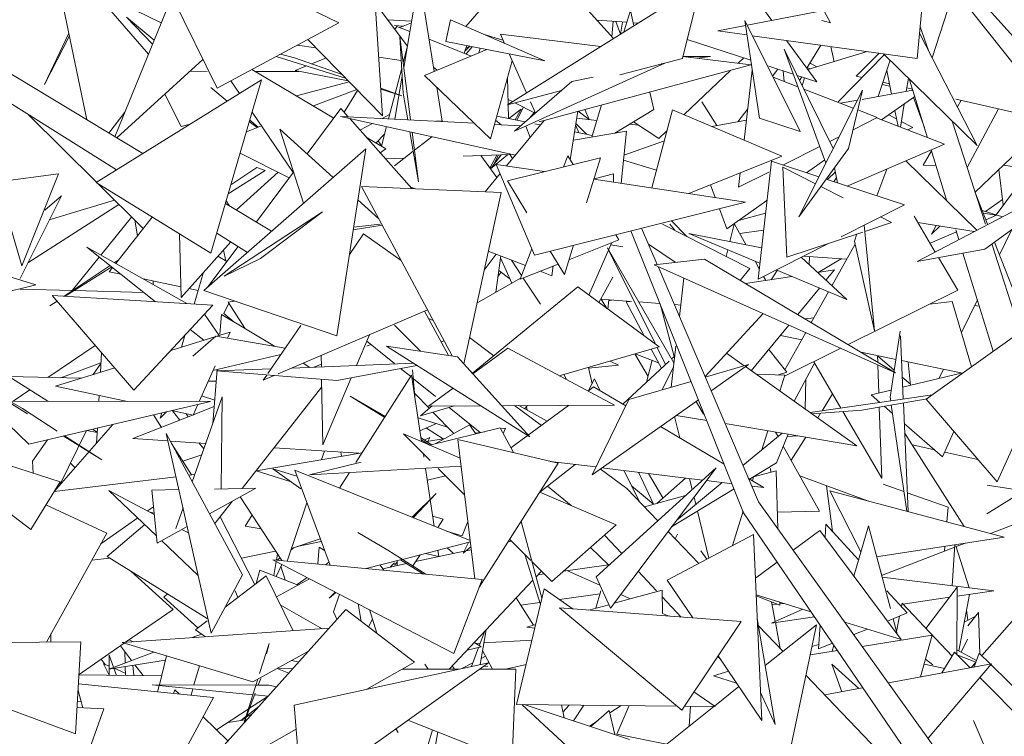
# Model space of a CAD drawing. Header units: metres. Extents: x -14.5 to 19.7, y -19.1 to 4.
# Tile 146 of 218: x 16.891 to 17.09, y 2.847 to 2.992. Entities that reach past the tile are written whole.
import ezdxf

# ---------------------------------------------------------------- set-up
doc = ezdxf.new("R2010")
doc.units = ezdxf.units.M
doc.layers.add('G-IMPT', color=7, linetype='Continuous', lineweight=5)
doc.layers.add('L-PLNT', color=7, linetype='Continuous', lineweight=5, true_color=0x005900)

# ---------------------------------------------------------------- blocks, each defined once
blk = doc.blocks.new('ÁRVORES ORNAMENTAIS - Pequeno e Médio Porte - Ipê-roxo-2976198-A')
at = {"layer": 'G-IMPT', "color": 253, "true_color": 0xaaaaaa}
for p, q in [((6.56817, 3.01344), (6.57998, 2.99114)), ((6.45616, 2.97794), (6.4397, 3.01137)), ((6.4397, 3.01137), (6.48074, 2.99116)), ((6.4423, 2.98482), (6.42227, 3.0079)), ((6.42987, 2.97156), (6.42227, 3.0079)), ((6.48958, 2.97236), (6.48729, 3.00711)), ((6.60661, 3.00284), (6.60057, 2.98407)), ((6.49383, 2.98216), (6.49696, 3.00032)), ((6.49696, 3.00032), (6.5, 2.98133)), ((6.56134, 3.00095), (6.56817, 2.99163)), ((6.60647, 3.00011), (6.63355, 2.96965)), ((6.50638, 2.99039), (6.51399, 2.99921)), ((6.55385, 2.99903), (6.51476, 2.9746)), ((6.55385, 2.99903), (6.55011, 2.98398)), ((6.43108, 2.99792), (6.44487, 2.99114)), ((6.59752, 2.98395), (6.59879, 2.99752)), ((6.60547, 2.99733), (6.62641, 2.97095)), ((6.43551, 2.96816), (6.44635, 2.99476)), ((6.49457, 2.98645), (6.48808, 2.9951)), ((6.5362, 2.988), (6.52974, 2.99511)), ((6.43788, 2.99231), (6.44313, 2.98686)), ((6.43788, 2.99231), (6.44345, 2.98764)), ((6.53829, 2.98931), (6.53961, 2.99363)), ((6.53961, 2.99363), (6.54033, 2.99058)), ((6.56316, 2.99066), (6.57717, 2.99336)), ((6.45616, 2.97794), (6.48074, 2.99116)), ((6.49543, 2.99147), (6.49059, 2.99175)), ((6.49195, 2.99064), (6.49382, 2.99051)), ((6.49207, 2.98978), (6.49247, 2.99043)), ((6.49508, 2.98939), (6.49247, 2.99043)), ((6.49538, 2.99115), (6.49306, 2.9902)), ((6.50236, 2.98737), (6.50329, 2.99174)), ((6.52234, 2.98346), (6.50329, 2.99174)), ((6.53285, 2.99168), (6.53889, 2.99127)), ((6.53614, 2.99145), (6.53588, 2.98835)), ((6.53666, 2.99142), (6.5376, 2.98888)), ((6.53804, 2.99132), (6.5376, 2.98888)), ((6.54019, 2.99118), (6.54117, 2.99111)), ((6.55726, 2.98953), (6.56285, 2.9906)), ((6.5627, 2.9916), (6.57386, 2.96921)), ((6.5627, 2.9916), (6.56567, 2.97187)), ((6.57998, 2.99114), (6.57826, 2.99163)), ((6.5998, 2.98557), (6.59812, 2.99033)), ((6.42621, 2.98908), (6.4213, 2.9787)), ((6.42632, 2.98856), (6.4213, 2.9787)), ((6.49373, 2.97693), (6.49303, 2.98835)), ((6.49519, 2.97153), (6.49303, 2.98835)), ((6.50985, 2.98889), (6.51388, 2.98766)), ((6.51336, 2.98885), (6.53361, 2.98638)), ((6.51336, 2.98885), (6.51418, 2.98701)), ((6.56313, 2.98871), (6.55726, 2.98953)), ((6.59752, 2.98395), (6.56421, 2.98856)), ((6.598, 2.98908), (6.60963, 2.96638)), ((6.47607, 2.98612), (6.47239, 2.98667)), ((6.47445, 2.98778), (6.48958, 2.97236)), ((6.49457, 2.98645), (6.49371, 2.98312)), ((6.50747, 2.98445), (6.49896, 2.98785)), ((6.52234, 2.98346), (6.50236, 2.98737)), ((6.50657, 2.98655), (6.50604, 2.98502)), ((6.50713, 2.9864), (6.50617, 2.98541)), ((6.50642, 2.98613), (6.50713, 2.9864)), ((6.50765, 2.98634), (6.50642, 2.98487)), ((6.5639, 2.98359), (6.55105, 2.98779)), ((6.57113, 2.98761), (6.57728, 2.97922)), ((6.57808, 2.98664), (6.57526, 2.98197)), ((6.58072, 2.98331), (6.58007, 2.98637)), ((6.4821, 2.97998), (6.46808, 2.98435)), ((6.47177, 2.98409), (6.46894, 2.98481)), ((6.49333, 2.98355), (6.4888, 2.98423)), ((6.5106, 2.98576), (6.49805, 2.98051)), ((6.50924, 2.98603), (6.50902, 2.9851)), ((6.51512, 2.98488), (6.51861, 2.97701)), ((6.55579, 2.98437), (6.5502, 2.98436)), ((6.5502, 2.98436), (6.56394, 2.98268)), ((6.55306, 2.98401), (6.55579, 2.98437)), ((6.57063, 2.98586), (6.57906, 2.96283)), ((6.57063, 2.98586), (6.58055, 2.96579)), ((6.57546, 2.9817), (6.58739, 2.98535)), ((6.59088, 2.98475), (6.58153, 2.9752)), ((6.58522, 2.98037), (6.58982, 2.98502)), ((6.60963, 2.96638), (6.59073, 2.98489)), ((6.44116, 2.96475), (6.41039, 2.98331)), ((6.4533, 2.98374), (6.4359, 2.96792)), ((6.47177, 2.98409), (6.4814, 2.98069)), ((6.4742, 2.98244), (6.4719, 2.9815)), ((6.47811, 2.98405), (6.47523, 2.98287)), ((6.51573, 2.98351), (6.51135, 2.96774)), ((6.51619, 2.96927), (6.54655, 2.98299)), ((6.56394, 2.98268), (6.52119, 2.97118)), ((6.53747, 2.98063), (6.55011, 2.98398)), ((6.54585, 2.98286), (6.54655, 2.98299)), ((6.56136, 2.983), (6.56248, 2.98406)), ((6.57249, 2.98079), (6.56753, 2.98241)), ((6.57589, 2.98303), (6.57726, 2.98225)), ((6.59206, 2.98359), (6.58966, 2.97628)), ((6.45067, 2.98136), (6.45416, 2.98135)), ((6.47974, 2.97193), (6.46319, 2.98172)), ((6.46382, 2.98135), (6.47274, 2.98134)), ((6.48262, 2.97945), (6.4719, 2.9815)), ((6.49342, 2.98202), (6.49076, 2.97175)), ((6.49202, 2.97169), (6.49352, 2.98039)), ((6.51135, 2.96774), (6.49805, 2.98051)), ((6.49987, 2.98218), (6.50058, 2.98157)), ((6.55046, 2.97262), (6.55988, 2.98159)), ((6.56255, 2.96747), (6.56421, 2.9816)), ((6.5683, 2.98037), (6.56939, 2.9818)), ((6.57068, 2.97928), (6.57045, 2.98145)), ((6.57728, 2.97922), (6.57326, 2.98053)), ((6.5742, 2.98023), (6.57377, 2.97951)), ((6.57605, 2.98188), (6.5753, 2.98204)), ((6.58522, 2.98037), (6.58634, 2.98011)), ((6.59235, 2.97677), (6.59138, 2.98152)), ((6.43581, 2.96143), (6.40713, 2.97947)), ((6.43174, 2.95891), (6.46512, 2.97962)), ((6.46512, 2.97962), (6.4549, 2.94462)), ((6.4589, 2.97941), (6.46065, 2.97685)), ((6.47218, 2.9764), (6.48282, 2.97925)), ((6.515, 2.9718), (6.5148, 2.98016)), ((6.52778, 2.97929), (6.51619, 2.96927)), ((6.52778, 2.97929), (6.53212, 2.98015)), ((6.57343, 2.97822), (6.5684, 2.98017)), ((6.57479, 2.98003), (6.57431, 2.97842)), ((6.59045, 2.97868), (6.59202, 2.97834)), ((6.59201, 2.97839), (6.59046, 2.97873)), ((6.5906, 2.97914), (6.59192, 2.97884)), ((6.59573, 2.98), (6.59529, 2.9773)), ((6.59666, 2.97752), (6.59588, 2.97985)), ((6.44558, 2.97672), (6.44891, 2.97019)), ((6.45489, 2.97806), (6.45818, 2.97531)), ((6.47564, 2.97436), (6.48435, 2.97769)), ((6.4818, 2.97311), (6.48451, 2.97752)), ((6.48921, 2.97794), (6.49346, 2.97644)), ((6.49346, 2.97644), (6.48922, 2.97776)), ((6.49373, 2.97693), (6.49466, 2.97155)), ((6.50051, 2.97814), (6.50161, 2.9713)), ((6.51476, 2.9746), (6.52572, 2.97751)), ((6.54351, 2.97718), (6.54435, 2.97364)), ((6.58646, 2.97757), (6.57363, 2.95199)), ((6.58462, 2.9739), (6.57464, 2.97776)), ((6.58646, 2.97757), (6.58366, 2.96575)), ((6.58643, 2.9757), (6.59666, 2.97754)), ((6.59705, 2.97627), (6.59032, 2.97153)), ((6.59541, 2.97804), (6.59658, 2.97777)), ((6.5996, 2.96795), (6.59666, 2.97752)), ((6.51578, 2.97524), (6.51491, 2.97569)), ((6.5204, 2.97291), (6.51626, 2.975)), ((6.51941, 2.9752), (6.52042, 2.97292)), ((6.5318, 2.96809), (6.53378, 2.97456)), ((6.55709, 2.97041), (6.55402, 2.9752)), ((6.58202, 2.9749), (6.58543, 2.97552)), ((6.59488, 2.97474), (6.59413, 2.97007)), ((6.59896, 2.97004), (6.59675, 2.97606)), ((6.60532, 2.97577), (6.62641, 2.97095)), ((6.60638, 2.97553), (6.60562, 2.97421)), ((6.43179, 2.95894), (6.41807, 2.97258)), ((6.43754, 2.97313), (6.43432, 2.96888)), ((6.46321, 2.97309), (6.47152, 2.96091)), ((6.48116, 2.97384), (6.47432, 2.96467)), ((6.48116, 2.97384), (6.48263, 2.97217)), ((6.49098, 2.97261), (6.48948, 2.97182)), ((6.51261, 2.97228), (6.51834, 2.97113)), ((6.51752, 2.97373), (6.51503, 2.9718)), ((6.51636, 2.97153), (6.51752, 2.97373)), ((6.51666, 2.97147), (6.51803, 2.97411)), ((6.51931, 2.97197), (6.52022, 2.97314)), ((6.52901, 2.97328), (6.52745, 2.96348)), ((6.52903, 2.97329), (6.53125, 2.97163)), ((6.53039, 2.97365), (6.53128, 2.97163)), ((6.53649, 2.96888), (6.54435, 2.97364)), ((6.54813, 2.97361), (6.54392, 2.9578)), ((6.54813, 2.97361), (6.57015, 2.96424)), ((6.5613, 2.97117), (6.56329, 2.97379)), ((6.58946, 2.97203), (6.58551, 2.97356)), ((6.59338, 2.97171), (6.59176, 2.97255)), ((6.59368, 2.97024), (6.59302, 2.97344)), ((6.6076, 2.96195), (6.61393, 2.97381)), ((6.44891, 2.97019), (6.45068, 2.97066)), ((6.46207, 2.96917), (6.4651, 2.97032)), ((6.46266, 2.9712), (6.46427, 2.97001)), ((6.46275, 2.97148), (6.46444, 2.97007)), ((6.5081, 2.97086), (6.48106, 2.97225)), ((6.51638, 2.96443), (6.48106, 2.97225)), ((6.48292, 2.97184), (6.49545, 2.95766)), ((6.48755, 2.97082), (6.485, 2.96949)), ((6.50035, 2.97126), (6.50161, 2.9713)), ((6.51747, 2.97038), (6.51216, 2.97065)), ((6.5124, 2.97151), (6.51349, 2.97058)), ((6.51458, 2.96226), (6.52218, 2.97144)), ((6.51849, 2.97031), (6.51934, 2.96801)), ((6.52029, 2.97074), (6.52141, 2.97052)), ((6.52856, 2.97042), (6.52918, 2.96895)), ((6.53073, 2.96864), (6.52862, 2.9708)), ((6.5288, 2.97191), (6.53283, 2.97145)), ((6.53947, 2.97068), (6.54122, 2.97048)), ((6.54536, 2.96777), (6.54021, 2.97114)), ((6.55608, 2.97023), (6.56302, 2.97148)), ((6.57386, 2.96921), (6.56567, 2.97187)), ((6.58456, 2.96956), (6.58946, 2.97203)), ((6.58928, 2.97194), (6.60305, 2.96662)), ((6.59665, 2.97003), (6.59431, 2.97123)), ((6.61129, 2.95051), (6.60459, 2.97132)), ((6.6243, 2.97143), (6.60922, 2.95694)), ((6.47361, 2.95471), (6.46879, 2.96968)), ((6.47956, 2.95992), (6.46879, 2.96968)), ((6.48997, 2.96869), (6.48824, 2.96691)), ((6.49036, 2.97019), (6.48934, 2.96626)), ((6.49507, 2.96915), (6.4968, 2.95903)), ((6.4968, 2.95903), (6.49551, 2.96905)), ((6.53881, 2.96927), (6.52809, 2.96747)), ((6.52835, 2.96912), (6.5319, 2.96841)), ((6.53881, 2.96927), (6.53771, 2.95875)), ((6.54536, 2.96777), (6.54699, 2.96932)), ((6.59557, 2.96951), (6.59665, 2.97003)), ((6.49025, 2.96572), (6.48623, 2.96809)), ((6.48935, 2.96628), (6.48866, 2.96733)), ((6.49954, 2.96816), (6.49598, 2.9654)), ((6.54646, 2.96735), (6.53831, 2.96445)), ((6.57986, 2.9672), (6.58173, 2.96814)), ((6.58337, 2.95818), (6.60305, 2.96662)), ((6.48619, 2.96572), (6.45344, 2.93706)), ((6.46081, 2.96486), (6.47071, 2.95983)), ((6.4803, 2.92792), (6.48619, 2.96572)), ((6.49025, 2.96572), (6.48908, 2.96487)), ((6.49574, 2.96521), (6.49195, 2.96228)), ((6.5153, 2.96454), (6.50583, 2.96422)), ((6.50939, 2.96434), (6.51263, 2.9599)), ((6.51124, 2.9618), (6.51264, 2.96445)), ((6.51133, 2.96168), (6.5135, 2.96448)), ((6.51478, 2.96452), (6.51137, 2.96163)), ((6.512, 2.96254), (6.513, 2.96446)), ((6.51581, 2.96374), (6.51521, 2.96468)), ((6.57038, 2.96243), (6.57784, 2.96618)), ((6.57363, 2.95199), (6.58366, 2.96575)), ((6.60042, 2.96527), (6.59875, 2.96238)), ((6.60353, 2.95515), (6.60036, 2.96547)), ((6.62317, 2.96542), (6.61343, 2.9524)), ((6.49393, 2.96381), (6.49013, 2.96368)), ((6.5125, 2.96257), (6.52224, 2.9611)), ((6.5125, 2.96257), (6.52024, 2.94424)), ((6.51478, 2.95926), (6.53359, 2.9639)), ((6.52695, 2.96431), (6.52607, 2.96204)), ((6.52695, 2.96431), (6.52803, 2.96252)), ((6.53077, 2.95479), (6.53359, 2.9639)), ((6.54488, 2.96141), (6.5382, 2.96341)), ((6.57015, 2.96424), (6.55138, 2.95667)), ((6.5654, 2.93939), (6.56808, 2.96318)), ((6.57767, 2.96005), (6.56808, 2.96318)), ((6.57884, 2.96345), (6.57517, 2.96087)), ((6.60953, 2.94926), (6.59525, 2.96328)), ((6.59875, 2.96238), (6.60133, 2.96232)), ((6.61492, 2.96242), (6.62031, 2.9616)), ((6.41176, 2.95905), (6.42415, 2.96063)), ((6.42415, 2.96063), (6.4167, 2.94207)), ((6.4584, 2.95661), (6.46588, 2.96131)), ((6.46417, 2.96193), (6.45893, 2.95843)), ((6.46007, 2.95335), (6.46848, 2.96096)), ((6.47159, 2.961), (6.46408, 2.95093)), ((6.46417, 2.96193), (6.46588, 2.96131)), ((6.51026, 2.95703), (6.51329, 2.96069)), ((6.53227, 2.95964), (6.5362, 2.96065)), ((6.53621, 2.95898), (6.5362, 2.96065)), ((6.56144, 2.95793), (6.56753, 2.961)), ((6.56144, 2.95793), (6.56178, 2.96087)), ((6.57117, 2.94382), (6.5704, 2.96202)), ((6.57697, 2.95866), (6.5704, 2.96202)), ((6.57942, 2.95948), (6.58099, 2.96106)), ((6.58083, 2.96188), (6.5814, 2.95883)), ((6.58938, 2.95622), (6.59138, 2.96162)), ((6.6341, 2.96214), (6.59754, 2.94297)), ((6.61116, 2.94544), (6.6341, 2.96214)), ((6.61402, 2.96155), (6.61489, 2.95436)), ((6.41176, 2.95905), (6.4167, 2.94207)), ((6.43174, 2.95891), (6.4549, 2.94462)), ((6.44121, 2.94958), (6.43197, 2.95877)), ((6.51478, 2.95926), (6.5187, 2.9528)), ((6.53225, 2.95958), (6.56288, 2.95493)), ((6.55576, 2.95844), (6.55673, 2.95586)), ((6.59493, 2.95441), (6.57915, 2.95957)), ((6.58068, 2.95906), (6.5812, 2.95988)), ((6.51348, 2.95689), (6.48529, 2.95809)), ((6.50362, 2.92385), (6.48529, 2.95809)), ((6.4962, 2.95763), (6.49519, 2.95795)), ((6.51348, 2.95689), (6.50596, 2.9223)), ((6.58256, 2.9558), (6.57807, 2.95809)), ((6.61172, 2.95051), (6.60924, 2.95688)), ((6.4247, 2.95623), (6.41637, 2.93951)), ((6.41793, 2.94265), (6.43633, 2.95444)), ((6.4247, 2.95623), (6.42139, 2.95333)), ((6.43544, 2.95532), (6.42226, 2.95134)), ((6.46716, 2.94907), (6.45784, 2.95469)), ((6.4586, 2.95423), (6.45798, 2.95517)), ((6.4888, 2.95153), (6.48457, 2.95537)), ((6.56288, 2.95493), (6.52024, 2.94424)), ((6.56718, 2.95524), (6.55911, 2.94956)), ((6.58213, 2.9479), (6.59493, 2.95441)), ((6.61476, 2.95544), (6.61134, 2.95305)), ((6.45757, 2.93995), (6.47745, 2.95296)), ((6.46493, 2.94358), (6.47745, 2.95296)), ((6.55758, 2.9536), (6.55911, 2.94956)), ((6.56146, 2.95121), (6.5669, 2.95273)), ((6.61064, 2.95327), (6.61474, 2.95199)), ((6.61353, 2.9523), (6.61085, 2.95272)), ((6.43269, 2.94425), (6.43886, 2.95192)), ((6.44306, 2.95193), (6.43568, 2.94256)), ((6.44009, 2.94815), (6.43952, 2.95126)), ((6.48372, 2.9499), (6.48906, 2.95051)), ((6.56375, 2.94151), (6.54612, 2.95051)), ((6.54858, 2.94925), (6.54759, 2.95051)), ((6.55098, 2.94802), (6.54789, 2.95117)), ((6.55968, 2.94699), (6.56053, 2.95051)), ((6.56065, 2.95051), (6.56294, 2.94635)), ((6.58691, 2.94902), (6.59232, 2.95081)), ((6.59232, 2.95081), (6.59009, 2.95195)), ((6.59692, 2.95207), (6.60115, 2.94486)), ((6.59764, 2.95085), (6.60899, 2.94898)), ((6.61353, 2.9523), (6.61137, 2.95139)), ((6.38309, 2.94951), (6.41956, 2.93825)), ((6.44854, 2.94855), (6.44887, 2.93569)), ((6.46228, 2.94479), (6.45609, 2.94868)), ((6.48286, 2.94435), (6.48571, 2.94852)), ((6.48364, 2.94937), (6.48949, 2.95025)), ((6.4933, 2.94313), (6.48571, 2.94852)), ((6.56247, 2.89219), (6.53969, 2.94912)), ((6.545, 2.94235), (6.54188, 2.94966)), ((6.56611, 2.94573), (6.55138, 2.94862)), ((6.56576, 2.9426), (6.55138, 2.94862)), ((6.56651, 2.94928), (6.5617, 2.9486)), ((6.57117, 2.94382), (6.58653, 2.9489)), ((6.58483, 2.94704), (6.58534, 2.9485)), ((6.58889, 2.92891), (6.58679, 2.95027)), ((6.60532, 2.94885), (6.60011, 2.94665)), ((6.60042, 2.94848), (6.60135, 2.95024)), ((6.60211, 2.95011), (6.60042, 2.94848)), ((6.60593, 2.94737), (6.60532, 2.94932)), ((6.6166, 2.9494), (6.61412, 2.94432)), ((6.45891, 2.94691), (6.44887, 2.93569)), ((6.5272, 2.94331), (6.53725, 2.94735)), ((6.53119, 2.93615), (6.53587, 2.9468)), ((6.53664, 2.94835), (6.53725, 2.94735)), ((6.5654, 2.93939), (6.57958, 2.9466)), ((6.58496, 2.94646), (6.58028, 2.93805)), ((6.58889, 2.92891), (6.58483, 2.94704)), ((6.61831, 2.92871), (6.61259, 2.94648)), ((6.61978, 2.92976), (6.61313, 2.94687)), ((6.44369, 2.93481), (6.42988, 2.94584)), ((6.42988, 2.94584), (6.45006, 2.93443)), ((6.46039, 2.94598), (6.45429, 2.9378)), ((6.45793, 2.94305), (6.45743, 2.94526)), ((6.51091, 2.94506), (6.51841, 2.94213)), ((6.51971, 2.9455), (6.51734, 2.93934)), ((6.52341, 2.94503), (6.52627, 2.94031)), ((6.52627, 2.94031), (6.5281, 2.94621)), ((6.54469, 2.92621), (6.53496, 2.94572)), ((6.54839, 2.92247), (6.53496, 2.94572)), ((6.53565, 2.94629), (6.53806, 2.9459)), ((6.54327, 2.94641), (6.54864, 2.94281)), ((6.55895, 2.94396), (6.55928, 2.94531)), ((6.61116, 2.94544), (6.59754, 2.94297)), ((6.61286, 2.9248), (6.60676, 2.94464)), ((6.42691, 2.93706), (6.43237, 2.94385)), ((6.43621, 2.94323), (6.43542, 2.94271)), ((6.45812, 2.94294), (6.45629, 2.94399)), ((6.45757, 2.93995), (6.46493, 2.94358)), ((6.51007, 2.94119), (6.51253, 2.94442)), ((6.51243, 2.93672), (6.51344, 2.94407)), ((6.51339, 2.9437), (6.51565, 2.93857)), ((6.51764, 2.94012), (6.51558, 2.94323)), ((6.5546, 2.94339), (6.54438, 2.94228)), ((6.5546, 2.94339), (6.59314, 2.92048)), ((6.56479, 2.94301), (6.56563, 2.94148)), ((6.57407, 2.9438), (6.58328, 2.93527)), ((6.57456, 2.94405), (6.58327, 2.94342)), ((6.5757, 2.94228), (6.57575, 2.94396)), ((6.58213, 2.9435), (6.57754, 2.94073)), ((6.60181, 2.94375), (6.6057, 2.93712)), ((6.43454, 2.94212), (6.42528, 2.93593)), ((6.42545, 2.93592), (6.43489, 2.94184)), ((6.43502, 2.94173), (6.43435, 2.94087)), ((6.43673, 2.94037), (6.43435, 2.94087)), ((6.45152, 2.93434), (6.45343, 2.94079)), ((6.51288, 2.93998), (6.51348, 2.94081)), ((6.51304, 2.94115), (6.51526, 2.93945)), ((6.51734, 2.93934), (6.52499, 2.94242)), ((6.52138, 2.94097), (6.52373, 2.94005)), ((6.52404, 2.94204), (6.52373, 2.94005)), ((6.59314, 2.92048), (6.54438, 2.94228)), ((6.56548, 2.89438), (6.54519, 2.94192)), ((6.56375, 2.94151), (6.56179, 2.93912)), ((6.56802, 2.93927), (6.56923, 2.94115)), ((6.58328, 2.93527), (6.56903, 2.94124)), ((6.57741, 2.94071), (6.58083, 2.94123)), ((6.5791, 2.93914), (6.58083, 2.94123)), ((6.44882, 2.93783), (6.44123, 2.93942)), ((6.44322, 2.939), (6.44322, 2.9383)), ((6.50862, 2.93452), (6.51744, 2.9396)), ((6.52146, 2.93434), (6.51798, 2.9396)), ((6.5332, 2.93467), (6.53603, 2.93979)), ((6.54949, 2.93183), (6.55041, 2.93958)), ((6.56287, 2.93848), (6.5722, 2.93991)), ((6.56648, 2.93994), (6.56695, 2.9391)), ((6.39482, 2.93199), (6.41956, 2.93825)), ((6.41637, 2.93736), (6.42697, 2.93706)), ((6.42726, 2.93705), (6.44139, 2.93665)), ((6.45233, 2.93709), (6.45047, 2.93748)), ((6.4803, 2.92792), (6.45344, 2.93706)), ((6.52896, 2.93779), (6.5077, 2.92037)), ((6.52896, 2.93779), (6.54541, 2.92568)), ((6.57339, 2.93222), (6.5778, 2.93757)), ((6.57959, 2.93682), (6.57613, 2.93059)), ((6.6057, 2.93712), (6.5836, 2.92616)), ((6.59935, 2.91512), (6.63167, 2.93828)), ((6.61364, 2.89843), (6.63167, 2.93828)), ((6.42383, 2.93496), (6.42241, 2.934)), ((6.42241, 2.934), (6.42387, 2.93492)), ((6.45532, 2.93411), (6.42288, 2.93607)), ((6.42288, 2.93607), (6.43935, 2.91694)), ((6.45748, 2.93244), (6.45854, 2.93449)), ((6.45964, 2.93495), (6.4584, 2.93472)), ((6.46173, 2.92944), (6.4584, 2.93472)), ((6.53983, 2.93486), (6.53355, 2.93532)), ((6.53485, 2.93345), (6.53369, 2.93531)), ((6.53524, 2.93519), (6.53505, 2.93331)), ((6.53522, 2.93498), (6.53584, 2.93515)), ((6.53873, 2.93477), (6.53949, 2.93489)), ((6.53873, 2.93477), (6.5424, 2.9279)), ((6.54556, 2.93445), (6.54129, 2.93476)), ((6.60003, 2.9343), (6.60461, 2.93484)), ((6.60848, 2.92166), (6.60461, 2.93484)), ((6.60966, 2.9352), (6.60644, 2.9286)), ((6.45532, 2.93411), (6.43935, 2.91694)), ((6.49863, 2.93317), (6.46851, 2.92025)), ((6.49806, 2.93293), (6.50286, 2.92396)), ((6.54559, 2.93438), (6.54845, 2.92375)), ((6.54977, 2.93414), (6.54864, 2.93423)), ((6.61005, 2.93395), (6.6091, 2.93405)), ((6.45655, 2.92798), (6.45362, 2.93227)), ((6.45703, 2.93225), (6.45671, 2.92823)), ((6.45703, 2.93225), (6.46777, 2.92582)), ((6.45748, 2.93244), (6.4595, 2.93077)), ((6.49887, 2.93141), (6.49977, 2.93105)), ((6.56643, 2.93242), (6.55467, 2.9197)), ((6.57484, 2.93136), (6.57668, 2.93157)), ((6.45345, 2.92702), (6.45074, 2.92918)), ((6.45877, 2.92867), (6.45613, 2.92785)), ((6.45877, 2.92867), (6.45824, 2.92748)), ((6.4664, 2.9203), (6.47306, 2.93003)), ((6.49719, 2.92482), (6.49195, 2.93009)), ((6.56401, 2.92088), (6.57163, 2.9301)), ((6.57501, 2.92858), (6.57081, 2.92104)), ((6.59207, 2.9155), (6.59408, 2.9289)), ((6.45572, 2.92772), (6.44682, 2.92497)), ((6.44893, 2.92562), (6.44963, 2.92799)), ((6.45591, 2.92789), (6.45124, 2.92383)), ((6.46992, 2.92545), (6.45591, 2.92789)), ((6.48691, 2.92814), (6.48429, 2.92193)), ((6.49195, 2.92235), (6.48636, 2.92684)), ((6.50199, 2.92689), (6.50138, 2.92672)), ((6.51202, 2.92391), (6.50712, 2.92762)), ((6.57419, 2.92711), (6.5699, 2.928)), ((6.59412, 2.92794), (6.59468, 2.91517)), ((6.422, 2.91951), (6.43156, 2.92599)), ((6.48722, 2.92615), (6.48636, 2.92581)), ((6.50472, 2.92368), (6.49037, 2.92585)), ((6.51929, 2.90752), (6.49037, 2.92585)), ((6.5078, 2.92027), (6.51485, 2.9254)), ((6.5364, 2.91392), (6.51485, 2.9254)), ((6.52524, 2.91986), (6.54541, 2.92568)), ((6.54383, 2.92522), (6.54589, 2.92137)), ((6.54672, 2.92214), (6.54501, 2.92557)), ((6.54781, 2.91753), (6.54879, 2.92581)), ((6.57119, 2.92055), (6.56756, 2.92517)), ((6.5821, 2.92542), (6.57071, 2.91977)), ((6.59321, 2.92315), (6.5862, 2.92461)), ((6.43282, 2.92453), (6.4326, 2.92056)), ((6.46903, 2.92415), (6.45531, 2.9209)), ((6.47717, 2.92396), (6.47721, 2.92166)), ((6.50472, 2.92368), (6.51929, 2.90752)), ((6.5372, 2.92203), (6.5355, 2.92282)), ((6.53806, 2.91412), (6.54746, 2.92283)), ((6.54318, 2.9197), (6.5405, 2.92426)), ((6.54529, 2.9225), (6.54058, 2.92429)), ((6.54403, 2.92298), (6.54289, 2.91859)), ((6.54793, 2.92327), (6.54856, 2.92384)), ((6.56258, 2.92189), (6.55903, 2.92441)), ((6.57663, 2.9227), (6.58209, 2.91334)), ((6.58952, 2.92392), (6.58957, 2.92261)), ((6.59289, 2.92098), (6.58952, 2.92391)), ((6.60665, 2.92035), (6.59434, 2.92291)), ((6.59569, 2.92263), (6.59615, 2.91791)), ((6.43547, 2.92145), (6.42354, 2.91776)), ((6.42462, 2.91945), (6.4327, 2.92244)), ((6.43112, 2.92011), (6.4327, 2.92235)), ((6.45575, 2.92189), (6.45252, 2.91465)), ((6.45615, 2.9211), (6.4553, 2.91024)), ((6.46705, 2.92126), (6.45604, 2.92083)), ((6.48035, 2.91887), (6.45604, 2.92083)), ((6.49585, 2.92238), (6.47126, 2.92142)), ((6.47351, 2.92239), (6.47489, 2.92156)), ((6.4772, 2.92219), (6.47569, 2.9216)), ((6.48035, 2.91887), (6.49651, 2.92196)), ((6.49525, 2.9197), (6.49321, 2.92133)), ((6.49608, 2.9156), (6.49558, 2.92108)), ((6.53113, 2.92156), (6.53187, 2.91824)), ((6.53116, 2.9214), (6.5372, 2.92203)), ((6.54821, 2.92151), (6.54599, 2.917)), ((6.55473, 2.91957), (6.56348, 2.92215)), ((6.56348, 2.92215), (6.5559, 2.91682)), ((6.58536, 2.90573), (6.56284, 2.92171)), ((6.57265, 2.91474), (6.57679, 2.92243)), ((6.58958, 2.92207), (6.58978, 2.91636)), ((6.6028, 2.92115), (6.6019, 2.91932)), ((6.40593, 2.91956), (6.41784, 2.91218)), ((6.40593, 2.91956), (6.41683, 2.91322)), ((6.42872, 2.91936), (6.41408, 2.91969)), ((6.42197, 2.91472), (6.41408, 2.91969)), ((6.45597, 2.91876), (6.45437, 2.91879)), ((6.46547, 2.91894), (6.4662, 2.92001)), ((6.46769, 2.91989), (6.46547, 2.91894)), ((6.47726, 2.91912), (6.47752, 2.9059)), ((6.48323, 2.91942), (6.47752, 2.9059)), ((6.48418, 2.90232), (6.49543, 2.91998)), ((6.49543, 2.91998), (6.49744, 2.90655)), ((6.50027, 2.91566), (6.4955, 2.9195)), ((6.52672, 2.91907), (6.52618, 2.92013)), ((6.53117, 2.91685), (6.53238, 2.91923)), ((6.53238, 2.91923), (6.53351, 2.91681)), ((6.53932, 2.91503), (6.55185, 2.91873)), ((6.56499, 2.92018), (6.57077, 2.91995)), ((6.56933, 2.92), (6.57119, 2.92055)), ((6.57077, 2.91995), (6.56979, 2.91677)), ((6.57488, 2.91317), (6.57505, 2.91919)), ((6.59613, 2.91816), (6.59449, 2.91959)), ((6.60637, 2.92041), (6.59458, 2.91753)), ((6.41497, 2.91474), (6.41833, 2.91701)), ((6.42354, 2.91776), (6.43806, 2.91468)), ((6.47729, 2.9176), (6.46123, 2.89708)), ((6.49884, 2.91374), (6.50379, 2.91735)), ((6.53218, 2.9176), (6.53105, 2.91676)), ((6.53218, 2.9176), (6.53869, 2.91375)), ((6.59229, 2.91697), (6.58823, 2.91598)), ((6.40907, 2.91475), (6.41814, 2.90606)), ((6.41423, 2.91474), (6.45479, 2.91465)), ((6.45479, 2.91465), (6.41814, 2.90606)), ((6.43235, 2.91589), (6.43228, 2.9147)), ((6.45114, 2.89844), (6.45718, 2.91557)), ((6.45567, 2.91494), (6.45302, 2.91577)), ((6.45718, 2.91557), (6.45694, 2.89701)), ((6.48301, 2.91576), (6.49, 2.91145)), ((6.48301, 2.91576), (6.49012, 2.91164)), ((6.49901, 2.91325), (6.49602, 2.91632)), ((6.53932, 2.91503), (6.53186, 2.89987)), ((6.55334, 2.91501), (6.53186, 2.89987)), ((6.55437, 2.91213), (6.55289, 2.91469)), ((6.57589, 2.91244), (6.60062, 2.91603)), ((6.57831, 2.91279), (6.58042, 2.9162)), ((6.5995, 2.91522), (6.58632, 2.91291)), ((6.58823, 2.91598), (6.58996, 2.91448)), ((6.59207, 2.9155), (6.59217, 2.9148)), ((6.61364, 2.89843), (6.59935, 2.91512)), ((6.42387, 2.90867), (6.41683, 2.91322)), ((6.44693, 2.91281), (6.45129, 2.91188)), ((6.44866, 2.91091), (6.44714, 2.91276)), ((6.45226, 2.91405), (6.45129, 2.91188)), ((6.45557, 2.91364), (6.45133, 2.91197)), ((6.49721, 2.91178), (6.5041, 2.91377)), ((6.49961, 2.91375), (6.49721, 2.91178)), ((6.49884, 2.91374), (6.5094, 2.91379)), ((6.50929, 2.90841), (6.50302, 2.91345)), ((6.51362, 2.91381), (6.5364, 2.91392)), ((6.52713, 2.91387), (6.51547, 2.90528)), ((6.52164, 2.90983), (6.51623, 2.91382)), ((6.51709, 2.91383), (6.52279, 2.91067)), ((6.51885, 2.91383), (6.51824, 2.91319)), ((6.51875, 2.91291), (6.51861, 2.91359)), ((6.57627, 2.91218), (6.58632, 2.91291)), ((6.58251, 2.91263), (6.59036, 2.89918)), ((6.58987, 2.91353), (6.59036, 2.89918)), ((6.59085, 2.91371), (6.59254, 2.91224)), ((6.59229, 2.91396), (6.5954, 2.89249)), ((6.59472, 2.91438), (6.59568, 2.89242)), ((6.45117, 2.91191), (6.43915, 2.90716)), ((6.44331, 2.91196), (6.44491, 2.90943)), ((6.44592, 2.91257), (6.44468, 2.91131)), ((6.44468, 2.91131), (6.44499, 2.91235)), ((6.4503, 2.91156), (6.44989, 2.91218)), ((6.49672, 2.91139), (6.50269, 2.90948)), ((6.50396, 2.90818), (6.49973, 2.91251)), ((6.54853, 2.91162), (6.54956, 2.90731)), ((6.54883, 2.91183), (6.55503, 2.9108)), ((6.57742, 2.91136), (6.578, 2.91231)), ((6.41855, 2.88882), (6.39198, 2.90888)), ((6.39198, 2.90888), (6.42448, 2.89845)), ((6.43512, 2.91004), (6.42335, 2.89652)), ((6.42435, 2.89767), (6.42979, 2.90879)), ((6.42983, 2.9088), (6.43194, 2.9084)), ((6.43194, 2.90845), (6.43096, 2.90906)), ((6.43199, 2.9093), (6.43182, 2.90625)), ((6.49712, 2.9087), (6.50042, 2.9102)), ((6.50181, 2.90713), (6.49843, 2.9093)), ((6.49912, 2.90583), (6.51331, 2.90933)), ((6.50709, 2.90992), (6.5002, 2.9061)), ((6.50709, 2.90992), (6.50842, 2.90812)), ((6.51598, 2.90433), (6.51331, 2.90933)), ((6.51436, 2.90928), (6.51342, 2.90911)), ((6.51392, 2.90818), (6.51436, 2.90928)), ((6.54568, 2.90961), (6.55855, 2.902)), ((6.55874, 2.91018), (6.58536, 2.90573)), ((6.56734, 2.90874), (6.56616, 2.90491)), ((6.5949, 2.91019), (6.60265, 2.90345)), ((6.41887, 2.9026), (6.42191, 2.90694)), ((6.42508, 2.90769), (6.43286, 2.90286)), ((6.43286, 2.90286), (6.42531, 2.90774)), ((6.44623, 2.9067), (6.43915, 2.90716)), ((6.45497, 2.86786), (6.4459, 2.90816)), ((6.46127, 2.87966), (6.4459, 2.90816)), ((6.45388, 2.9062), (6.44671, 2.90667)), ((6.49919, 2.90274), (6.49378, 2.90811)), ((6.49378, 2.90811), (6.50523, 2.90322)), ((6.49946, 2.90592), (6.49733, 2.90729)), ((6.49739, 2.90689), (6.49908, 2.90585)), ((6.49911, 2.9074), (6.49797, 2.90687)), ((6.50217, 2.90719), (6.49847, 2.90655)), ((6.49911, 2.9074), (6.49872, 2.9066)), ((6.52504, 2.90217), (6.50477, 2.907)), ((6.5082, 2.87881), (6.50477, 2.907)), ((6.51021, 2.90856), (6.50833, 2.90824)), ((6.57022, 2.90826), (6.56234, 2.90175)), ((6.56941, 2.90759), (6.56892, 2.90848)), ((6.57145, 2.90806), (6.56913, 2.90229)), ((6.57126, 2.90759), (6.57343, 2.90772)), ((6.57209, 2.90278), (6.575, 2.90746)), ((6.59498, 2.90834), (6.60703, 2.88941)), ((6.60494, 2.90859), (6.60265, 2.90345)), ((6.44696, 2.90619), (6.45099, 2.89983)), ((6.45348, 2.90507), (6.45247, 2.90629)), ((6.48477, 2.90421), (6.46767, 2.90531)), ((6.57781, 2.89251), (6.57048, 2.90566)), ((6.60099, 2.9049), (6.59654, 2.9059)), ((6.45305, 2.90386), (6.44926, 2.90257)), ((6.48546, 2.90432), (6.46405, 2.90066)), ((6.47726, 2.90292), (6.47785, 2.90465)), ((6.48128, 2.90361), (6.48114, 2.90444)), ((6.49781, 2.90411), (6.49791, 2.90342)), ((6.60978, 2.90293), (6.60309, 2.90443)), ((6.41898, 2.90021), (6.41887, 2.9026)), ((6.42749, 2.90128), (6.42656, 2.90219)), ((6.47306, 2.89704), (6.4674, 2.90104)), ((6.4674, 2.90104), (6.47228, 2.8996)), ((6.47183, 2.90081), (6.50725, 2.88658)), ((6.47183, 2.90081), (6.47895, 2.88159)), ((6.47481, 2.89984), (6.48522, 2.90241)), ((6.50542, 2.90161), (6.47481, 2.89984)), ((6.49826, 2.90112), (6.5, 2.8895)), ((6.50613, 2.89583), (6.50081, 2.90112)), ((6.52504, 2.90217), (6.50909, 2.87714)), ((6.52135, 2.89634), (6.52842, 2.90194)), ((6.52338, 2.90256), (6.53263, 2.90143)), ((6.55693, 2.90128), (6.53266, 2.87923)), ((6.53888, 2.89709), (6.53353, 2.90105)), ((6.53385, 2.90127), (6.55417, 2.89878)), ((6.53558, 2.87289), (6.55693, 2.90128)), ((6.53829, 2.90073), (6.54154, 2.89432)), ((6.56913, 2.90229), (6.56368, 2.89896)), ((6.56798, 2.90036), (6.56792, 2.90112)), ((6.42327, 2.89648), (6.44786, 2.89945)), ((6.45043, 2.89976), (6.45166, 2.89991)), ((6.4711, 2.89843), (6.46405, 2.90066)), ((6.4809, 2.89717), (6.4829, 2.90031)), ((6.5023, 2.89963), (6.49861, 2.89874)), ((6.54125, 2.90036), (6.54429, 2.89391)), ((6.54616, 2.89517), (6.54323, 2.90012)), ((6.54492, 2.89408), (6.55072, 2.8992)), ((6.55154, 2.8991), (6.55207, 2.89687)), ((6.56347, 2.89908), (6.56657, 2.89725)), ((6.56449, 2.89945), (6.56424, 2.89863)), ((6.56906, 2.90066), (6.56448, 2.89941)), ((6.56938, 2.88894), (6.56906, 2.90066)), ((6.57385, 2.89961), (6.58765, 2.89454)), ((6.41855, 2.88882), (6.42448, 2.89845)), ((6.44844, 2.89686), (6.44296, 2.89676)), ((6.44296, 2.89676), (6.44405, 2.88606)), ((6.46399, 2.89713), (6.45465, 2.89194)), ((6.46399, 2.89713), (6.45561, 2.89698)), ((6.52765, 2.89365), (6.52284, 2.89752)), ((6.54514, 2.89056), (6.53888, 2.89709)), ((6.53986, 2.89763), (6.54425, 2.8939)), ((6.56054, 2.89703), (6.54793, 2.88931)), ((6.55815, 2.89829), (6.54897, 2.89069)), ((6.55497, 2.89868), (6.56013, 2.89804)), ((6.56413, 2.89755), (6.56657, 2.89725)), ((6.57922, 2.89764), (6.58041, 2.88842)), ((6.59066, 2.89793), (6.59483, 2.89645)), ((6.61163, 2.89773), (6.61907, 2.89661)), ((6.4439, 2.88755), (6.43428, 2.89671)), ((6.44346, 2.89181), (6.43428, 2.89671)), ((6.46921, 2.88252), (6.46083, 2.89538)), ((6.49551, 2.8913), (6.50039, 2.89607)), ((6.50039, 2.89607), (6.49578, 2.89119)), ((6.52133, 2.89635), (6.53676, 2.88976)), ((6.55075, 2.89567), (6.54242, 2.8934)), ((6.55245, 2.89532), (6.5528, 2.89386)), ((6.57986, 2.89661), (6.61508, 2.88728)), ((6.57986, 2.89661), (6.58616, 2.88428)), ((6.59551, 2.89621), (6.60376, 2.89329)), ((6.61158, 2.89196), (6.61907, 2.89661)), ((6.4339, 2.88807), (6.42159, 2.89375)), ((6.4421, 2.89254), (6.4433, 2.8934)), ((6.44783, 2.88903), (6.44928, 2.89315)), ((6.45918, 2.89446), (6.45569, 2.89)), ((6.47031, 2.88241), (6.47429, 2.89416)), ((6.60504, 2.83919), (6.56548, 2.89438)), ((6.60376, 2.89329), (6.60351, 2.89034)), ((6.43269, 2.88588), (6.44012, 2.89115)), ((6.44344, 2.89207), (6.44261, 2.89227)), ((6.45678, 2.89139), (6.46377, 2.87769)), ((6.46185, 2.88948), (6.4632, 2.89174)), ((6.4997, 2.8915), (6.50183, 2.89087)), ((6.50074, 2.8892), (6.50183, 2.89087)), ((6.55313, 2.89249), (6.55541, 2.88299)), ((6.56236, 2.89248), (6.56023, 2.88554)), ((6.60105, 2.83554), (6.56247, 2.89219)), ((6.57781, 2.89251), (6.56929, 2.89229)), ((6.6123, 2.88801), (6.62134, 2.8915)), ((6.43393, 2.88333), (6.44153, 2.88981)), ((6.45012, 2.88943), (6.44405, 2.88606)), ((6.45041, 2.8881), (6.44904, 2.88883)), ((6.46504, 2.88892), (6.46185, 2.88948)), ((6.50563, 2.8875), (6.50679, 2.8904)), ((6.52174, 2.8749), (6.51756, 2.89043)), ((6.52374, 2.87831), (6.53676, 2.88976)), ((6.57892, 2.88716), (6.57908, 2.88988)), ((6.58569, 2.88266), (6.57908, 2.88988)), ((6.58473, 2.87937), (6.58768, 2.88953)), ((6.5921, 2.87281), (6.58768, 2.88953)), ((6.4339, 2.88807), (6.42169, 2.86606)), ((6.47699, 2.88688), (6.47118, 2.88498)), ((6.48458, 2.88817), (6.49064, 2.88465)), ((6.50563, 2.8875), (6.5025, 2.88849)), ((6.51949, 2.88254), (6.51523, 2.88678)), ((6.53786, 2.88395), (6.53439, 2.88767)), ((6.56449, 2.8878), (6.54706, 2.87857)), ((6.55341, 2.88193), (6.54723, 2.88838)), ((6.54911, 2.88784), (6.54864, 2.88692)), ((6.56449, 2.8878), (6.56613, 2.85024)), ((6.57783, 2.88861), (6.57248, 2.88462)), ((6.57783, 2.88861), (6.59429, 2.86658)), ((6.61508, 2.88728), (6.58933, 2.8833)), ((6.45235, 2.8795), (6.44494, 2.88656)), ((6.47108, 2.88469), (6.47171, 2.88515)), ((6.47235, 2.88536), (6.47717, 2.88638)), ((6.47649, 2.88183), (6.47676, 2.88522)), ((6.47676, 2.88522), (6.47785, 2.88455)), ((6.50729, 2.88628), (6.49357, 2.88277)), ((6.5039, 2.88394), (6.50262, 2.88508)), ((6.50583, 2.88403), (6.50694, 2.88619)), ((6.50583, 2.88403), (6.50741, 2.88528)), ((6.51492, 2.8863), (6.51557, 2.88644)), ((6.53153, 2.88515), (6.53517, 2.88163)), ((6.59032, 2.87953), (6.60509, 2.88523)), ((6.60309, 2.88542), (6.60301, 2.88443)), ((6.60461, 2.87743), (6.60512, 2.88574)), ((6.60801, 2.87701), (6.60532, 2.8855)), ((6.60537, 2.88534), (6.60726, 2.88607)), ((6.43088, 2.88263), (6.43445, 2.88301)), ((6.43393, 2.88333), (6.45416, 2.87082)), ((6.46107, 2.88299), (6.46796, 2.88444)), ((6.46812, 2.88262), (6.46832, 2.88388)), ((6.46825, 2.88261), (6.46886, 2.88306)), ((6.49827, 2.87976), (6.49064, 2.88465)), ((6.49566, 2.88143), (6.49713, 2.88368)), ((6.49623, 2.8823), (6.50602, 2.8844)), ((6.49822, 2.88396), (6.50092, 2.88333)), ((6.50073, 2.8846), (6.50092, 2.88333)), ((6.50641, 2.88448), (6.50748, 2.88471)), ((6.51827, 2.88375), (6.52145, 2.87365)), ((6.55506, 2.88281), (6.55383, 2.88447)), ((6.50967, 2.87867), (6.46742, 2.88269)), ((6.46742, 2.88269), (6.50396, 2.86378)), ((6.46762, 2.87949), (6.46808, 2.88235)), ((6.46807, 2.87931), (6.46921, 2.88176)), ((6.46991, 2.8786), (6.46903, 2.88139)), ((6.47873, 2.88217), (6.47804, 2.88168)), ((6.49339, 2.88272), (6.48627, 2.8809)), ((6.48982, 2.88056), (6.48906, 2.88161)), ((6.48959, 2.88088), (6.49441, 2.88191)), ((6.49107, 2.8812), (6.49195, 2.88209)), ((6.49252, 2.88218), (6.49195, 2.88157)), ((6.49253, 2.88151), (6.49251, 2.88249)), ((6.49318, 2.88267), (6.49783, 2.8798)), ((6.52374, 2.87831), (6.51976, 2.88227)), ((6.53517, 2.88163), (6.52609, 2.88037)), ((6.56926, 2.88223), (6.56487, 2.87896)), ((6.44727, 2.87266), (6.43874, 2.88035)), ((6.45497, 2.86786), (6.46127, 2.87966)), ((6.46604, 2.87942), (6.45777, 2.87312)), ((6.46481, 2.88058), (6.46405, 2.8779)), ((6.46481, 2.88058), (6.47252, 2.87758)), ((6.46604, 2.87942), (6.47148, 2.86835)), ((6.46812, 2.87517), (6.47484, 2.87885)), ((6.47436, 2.8791), (6.47231, 2.87766)), ((6.52057, 2.87926), (6.52164, 2.8804)), ((6.52221, 2.87983), (6.52094, 2.87966)), ((6.52688, 2.88048), (6.53344, 2.87754)), ((6.53558, 2.87289), (6.53266, 2.87923)), ((6.54488, 2.87643), (6.5412, 2.88037)), ((6.59003, 2.88062), (6.5904, 2.87956)), ((6.61298, 2.8764), (6.59041, 2.87918)), ((6.503, 2.86059), (6.5199, 2.87856)), ((6.50967, 2.87867), (6.50396, 2.86378)), ((6.5522, 2.87092), (6.54706, 2.87857)), ((6.59927, 2.8688), (6.60561, 2.87713)), ((6.60553, 2.86357), (6.60561, 2.87713)), ((6.44537, 2.87516), (6.44615, 2.87577)), ((6.45225, 2.8689), (6.44537, 2.87516)), ((6.46034, 2.87508), (6.45983, 2.87643)), ((6.47878, 2.87495), (6.48002, 2.87617)), ((6.47878, 2.87495), (6.48015, 2.8761)), ((6.47966, 2.87216), (6.4809, 2.87571)), ((6.51657, 2.87501), (6.52006, 2.86947)), ((6.52219, 2.87678), (6.51664, 2.85346)), ((6.52219, 2.87678), (6.52808, 2.87273)), ((6.5253, 2.87464), (6.53349, 2.87583)), ((6.53265, 2.8729), (6.53366, 2.87643)), ((6.53634, 2.8739), (6.54602, 2.87654)), ((6.53766, 2.87565), (6.53959, 2.87479)), ((6.54612, 2.87187), (6.54602, 2.87654)), ((6.54985, 2.8711), (6.54605, 2.87517)), ((6.56502, 2.87559), (6.57581, 2.87226)), ((6.56981, 2.87351), (6.56503, 2.87539)), ((6.59552, 2.87193), (6.5914, 2.87643)), ((6.59462, 2.87372), (6.60407, 2.8751)), ((6.6056, 2.87532), (6.61298, 2.8764)), ((6.60808, 2.87568), (6.60592, 2.86427)), ((6.46892, 2.87356), (6.47736, 2.86876)), ((6.48527, 2.87024), (6.48464, 2.87378)), ((6.51751, 2.87351), (6.52132, 2.87407)), ((6.54997, 2.85231), (6.52528, 2.87294)), ((6.52528, 2.87294), (6.56198, 2.87019)), ((6.53118, 2.8725), (6.53525, 2.8736)), ((6.56884, 2.87021), (6.56811, 2.87418)), ((6.56924, 2.87373), (6.5682, 2.87365)), ((6.56981, 2.87351), (6.56979, 2.87412)), ((6.57067, 2.87385), (6.5698, 2.87378)), ((6.59446, 2.87389), (6.59432, 2.87323)), ((6.59446, 2.87389), (6.60457, 2.8632)), ((6.44727, 2.87266), (6.43768, 2.86602)), ((6.48214, 2.87264), (6.44848, 2.83509)), ((6.47966, 2.87216), (6.48036, 2.87065)), ((6.48214, 2.87264), (6.49603, 2.86199)), ((6.48841, 2.86783), (6.4869, 2.87261)), ((6.54612, 2.87186), (6.54741, 2.87128)), ((6.56807, 2.86986), (6.57443, 2.87269)), ((6.56807, 2.86986), (6.57681, 2.87113)), ((6.59552, 2.87193), (6.5915, 2.87031)), ((6.59394, 2.87129), (6.59332, 2.86818)), ((6.60702, 2.87006), (6.60922, 2.87119)), ((6.60775, 2.87044), (6.60748, 2.87248)), ((6.60771, 2.86934), (6.60992, 2.87205)), ((6.60992, 2.87205), (6.61017, 2.86368)), ((6.45416, 2.87036), (6.45176, 2.86852)), ((6.48672, 2.86913), (6.4875, 2.8707)), ((6.51869, 2.8691), (6.52048, 2.86958)), ((6.51869, 2.8691), (6.5203, 2.86884)), ((6.54997, 2.85231), (6.56198, 2.87019)), ((6.56882, 2.84941), (6.56523, 2.87081)), ((6.57043, 2.86417), (6.56548, 2.86934)), ((6.56682, 2.8613), (6.57717, 2.86955)), ((6.56983, 2.86479), (6.56888, 2.86998)), ((6.57053, 2.83768), (6.57717, 2.86955)), ((6.5776, 2.86468), (6.57789, 2.86955)), ((6.5829, 2.87008), (6.59429, 2.86658)), ((6.59345, 2.8677), (6.59264, 2.87077)), ((6.61714, 2.87084), (6.61054, 2.86332)), ((6.4226, 2.8677), (6.42261, 2.86606)), ((6.47875, 2.86885), (6.43696, 2.86597)), ((6.45302, 2.86766), (6.45114, 2.86695)), ((6.45176, 2.86852), (6.45379, 2.86713)), ((6.5091, 2.86532), (6.51019, 2.86823)), ((6.50928, 2.86151), (6.51045, 2.86851)), ((6.58747, 2.86868), (6.58471, 2.86756)), ((6.60052, 2.86746), (6.58643, 2.86519)), ((6.60052, 2.86746), (6.59818, 2.859)), ((6.42865, 2.86611), (6.37843, 2.86573)), ((6.37843, 2.86573), (6.42758, 2.8475)), ((6.42865, 2.86611), (6.42758, 2.8475)), ((6.43741, 2.86583), (6.42827, 2.85951)), ((6.43888, 2.86233), (6.43663, 2.86529)), ((6.46339, 2.85801), (6.43696, 2.86597)), ((6.43838, 2.86651), (6.4392, 2.86612)), ((6.46472, 2.85968), (6.46665, 2.86578)), ((6.46665, 2.86578), (6.46615, 2.8637)), ((6.50663, 2.86444), (6.50948, 2.86507)), ((6.50752, 2.86113), (6.50896, 2.86495)), ((6.50807, 2.86598), (6.50948, 2.86507)), ((6.50929, 2.86583), (6.50838, 2.86578)), ((6.51974, 2.86647), (6.51001, 2.86588)), ((6.57766, 2.86555), (6.57625, 2.86513)), ((6.58043, 2.86582), (6.5776, 2.86468)), ((6.58033, 2.8642), (6.58069, 2.86544)), ((6.6077, 2.86666), (6.6064, 2.864)), ((6.4434, 2.86403), (6.43428, 2.8606)), ((6.43437, 2.85934), (6.43438, 2.86342)), ((6.43524, 2.86096), (6.43438, 2.86342)), ((6.43758, 2.86184), (6.43755, 2.86408)), ((6.44594, 2.86327), (6.4445, 2.85742)), ((6.4746, 2.86423), (6.46339, 2.85801)), ((6.51038, 2.86318), (6.50948, 2.86272)), ((6.50976, 2.86437), (6.51174, 2.86056)), ((6.55787, 2.86251), (6.55726, 2.86316)), ((6.56613, 2.85024), (6.55734, 2.86329)), ((6.58141, 2.86438), (6.57591, 2.86349)), ((6.60507, 2.86402), (6.6025, 2.85981)), ((6.60507, 2.86402), (6.60819, 2.86088)), ((6.60553, 2.86448), (6.60948, 2.86232)), ((6.60936, 2.86201), (6.60571, 2.86338)), ((6.609, 2.86103), (6.61003, 2.86381)), ((6.61224, 2.86164), (6.61003, 2.86381)), ((6.43272, 2.86259), (6.43353, 2.86154)), ((6.43435, 2.85934), (6.43322, 2.86168)), ((6.43322, 2.86168), (6.43438, 2.86118)), ((6.43428, 2.8606), (6.44572, 2.86239)), ((6.43763, 2.85931), (6.4376, 2.86112)), ((6.43937, 2.85929), (6.43914, 2.86136)), ((6.4412, 2.85927), (6.43956, 2.86143)), ((6.45148, 2.8574), (6.45257, 2.86127)), ((6.47122, 2.86235), (6.47263, 2.86203)), ((6.51094, 2.86187), (6.47172, 2.85334)), ((6.47321, 2.83495), (6.51094, 2.86187)), ((6.49603, 2.86199), (6.48636, 2.85652)), ((6.49876, 2.8606), (6.49808, 2.86157)), ((6.50412, 2.86058), (6.50363, 2.86126)), ((6.5078, 2.86185), (6.50555, 2.8607)), ((6.50989, 2.86112), (6.51085, 2.86121)), ((6.51439, 2.86055), (6.51856, 2.86154)), ((6.58572, 2.85666), (6.58026, 2.86161)), ((6.58233, 2.85602), (6.58026, 2.86161)), ((6.59171, 2.85779), (6.61253, 2.86169)), ((6.60307, 2.86074), (6.5989, 2.86158)), ((6.59918, 2.8626), (6.60069, 2.86147)), ((6.59972, 2.84661), (6.61253, 2.86169)), ((6.60934, 2.86195), (6.60844, 2.86093)), ((6.62696, 2.84718), (6.61237, 2.86151)), ((6.42826, 2.85941), (6.44495, 2.85923)), ((6.43581, 2.85933), (6.43531, 2.86076)), ((6.43535, 2.86077), (6.43762, 2.85979)), ((6.47142, 2.86068), (6.46829, 2.86069)), ((6.46829, 2.86069), (6.47061, 2.85977)), ((6.50502, 2.86058), (6.49359, 2.86061)), ((6.51649, 2.86055), (6.50912, 2.86057)), ((6.51649, 2.86055), (6.51569, 2.84199)), ((6.55946, 2.86015), (6.55637, 2.85923)), ((6.56106, 2.85777), (6.55637, 2.85923)), ((6.59518, 2.83834), (6.57505, 2.85935)), ((6.45541, 2.85485), (6.42816, 2.85759)), ((6.46399, 2.85737), (6.44306, 2.85742)), ((6.44306, 2.85742), (6.46337, 2.85542)), ((6.44447, 2.85728), (6.44415, 2.85598)), ((6.46155, 2.84967), (6.46437, 2.85855)), ((6.46662, 2.85737), (6.46402, 2.85737)), ((6.46446, 2.85737), (6.46495, 2.85871)), ((6.46662, 2.85737), (6.46815, 2.85703)), ((6.55658, 2.85313), (6.56153, 2.85708)), ((6.61015, 2.8589), (6.625, 2.8439)), ((6.42808, 2.85629), (6.42901, 2.85276)), ((6.44762, 2.85643), (6.44737, 2.85566)), ((6.44854, 2.85554), (6.44762, 2.85643)), ((6.45089, 2.8553), (6.45126, 2.85661)), ((6.46163, 2.84976), (6.46386, 2.85576)), ((6.46272, 2.85268), (6.46643, 2.85511)), ((6.46382, 2.85537), (6.46643, 2.85511)), ((6.55243, 2.85598), (6.55673, 2.85302)), ((6.56588, 2.85584), (6.56882, 2.84941)), ((6.57886, 2.85537), (6.58643, 2.85679)), ((6.42869, 2.85399), (6.42796, 2.85407)), ((6.45541, 2.85485), (6.44527, 2.83602)), ((6.46457, 2.85304), (6.46215, 2.85115)), ((6.47321, 2.83495), (6.47172, 2.85334)), ((6.54902, 2.85311), (6.51664, 2.85346)), ((6.54186, 2.83109), (6.51771, 2.85345)), ((6.51815, 2.85344), (6.53944, 2.84638)), ((6.52569, 2.85336), (6.52621, 2.85077)), ((6.52599, 2.85189), (6.52726, 2.85334)), ((6.52812, 2.85014), (6.53019, 2.85331)), ((6.53544, 2.85173), (6.53773, 2.85323)), ((6.53687, 2.84746), (6.53937, 2.85321)), ((6.54465, 2.84362), (6.55645, 2.85303)), ((6.55673, 2.85302), (6.55049, 2.85309)), ((6.55177, 2.85308), (6.55148, 2.84906)), ((6.43329, 2.85254), (6.42788, 2.85282)), ((6.43043, 2.84459), (6.43329, 2.85254)), ((6.45605, 2.84832), (6.46245, 2.85251)), ((6.46198, 2.85102), (6.46096, 2.85022)), ((6.46326, 2.85157), (6.46205, 2.8509)), ((6.53164, 2.84897), (6.53531, 2.85221)), ((6.53645, 2.84737), (6.53531, 2.85221)), ((6.45835, 2.8461), (6.45331, 2.85095)), ((6.46221, 2.8504), (6.45837, 2.84984)), ((6.46192, 2.85082), (6.46123, 2.85044)), ((6.49469, 2.85027), (6.51569, 2.84199)), ((6.53136, 2.84906), (6.53288, 2.85006)), ((6.60887, 2.8502), (6.61309, 2.84039)), ((6.47211, 2.84846), (6.44848, 2.83509)), ((6.49271, 2.84782), (6.49227, 2.84855)), ((6.49967, 2.84831), (6.4988, 2.84539)), ((6.49948, 2.84086), (6.50071, 2.8479)), ((6.53687, 2.84746), (6.54692, 2.84543))]:
    blk.add_line(p, q, dxfattribs=at)

msp = doc.modelspace()

# ---------------------------------------------------------------- block references
at = {"layer": 'L-PLNT', "color": 253, "true_color": 0xaaaaaa}
msp.add_blockref('ÁRVORES ORNAMENTAIS - Pequeno e Médio Porte - Ipê-roxo-2976198-A', (10.47483, 0), dxfattribs=at)

doc.saveas('drawing.dxf')
